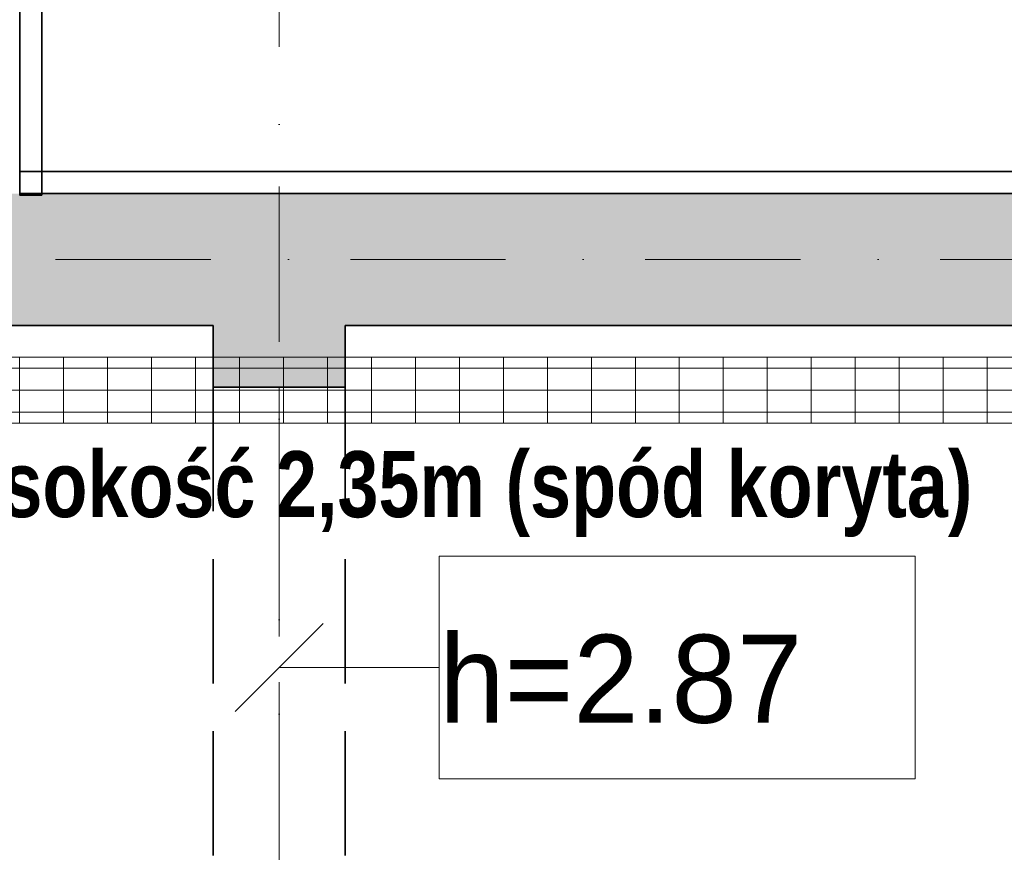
# Model space of a CAD drawing. Header units: millimetres. Extents: x 82175 to 237000, y 24756 to 471700.
# Tile 91 of 256: x 109700 to 111939, y 241211 to 243104. Entities that reach past the tile are written whole.
import ezdxf
from ezdxf.enums import TextEntityAlignment as Align

# ---------------------------------------------------------------- set-up
doc = ezdxf.new("R2010")
doc.units = ezdxf.units.MM
doc.linetypes.add('Krawędzie ukryte', pattern=[3.912222, 2.822222, -1.09])
doc.linetypes.add('Kropki i Kreski', pattern=[6.702778, 3.527778, -1.763889, 0, -1.411111])
for name, color, linetype, lineweight in [('!! kanał podpoaraperowy z gniazdami', 6, 'Continuous', 35), ('#_EL - opis', 7, 'Continuous', 20), ('2DE_PRO_Cblf304L', 30, 'Continuous', 15), ('CP_DETAL', 33, 'Continuous', 9)]:
    doc.layers.add(name, color=color, linetype=linetype, lineweight=lineweight)
for name, color, linetype in [('Konstrukcja - Belki', 8, 'Continuous'), ('Konstrukcja - Siatka mod', 8, 'Continuous'), ('Konstrukcja - Ściany nośne wew..P', 8, 'Continuous'), ('Opisy - Etykiety', 8, 'Continuous')]:
    doc.layers.add(name, color=color, linetype=linetype)
doc.styles.add('CP_ATTR', font='ARIAL.TTF')
doc.styles.add('OP_100', font='ARIALN.TTF', dxfattribs={"width": 0.8, "height": 20})
doc.styles.add('STYL_AUTOMATYCZNY_5', font='txt')

# ---------------------------------------------------------------- blocks, each defined once
blk = doc.blocks.new('2dcblf_korcf105v_b150_h105_j5jok0')
at = {"layer": 'CP_DETAL'}
h = blk.add_hatch(dxfattribs=at)
h.set_pattern_fill('_USER', color=256, scale=100, angle=90, style=0, pattern_type=0)
h.set_pattern_definition([(90, (-3e-14, 0), (-100, 6e-15), [])])
h.paths.add_polyline_path([(0, 75), (20100, 75), (20100, -75), (0, -75)])
for p, q in [((0, 75), (20100, 75)), ((0, -75), (20100, -75))]:
    blk.add_line(p, q)
for p, q in [((20100, 50), (0, 50)), ((0, 0), (20100, 0)), ((20100, -50), (0, -50))]:
    blk.add_line(p, q, dxfattribs=at)
at = {"linetype": 'ByBlock', "style": 'CP_ATTR', "flags": 9}
for tag in ['NAME', 'NUMBER', 'GROUP', 'ORDER-NO', 'PRODUCER', 'COUPLERS', 'MOUNTDIST', 'MOUNTINGS', 'OTHER', 'WEIGHT', 'DIVIDER', 'COVER']:
    blk.add_attdef(tag, text='', height=0.00005, dxfattribs=at).set_placement((-0.1, 0), align=Align.MIDDLE_LEFT)

msp = doc.modelspace()

# ---------------------------------------------------------------- hatches: boundary and pattern name
at = {"layer": 'Konstrukcja - Ściany nośne wew..P', "linetype": 'Continuous', "lineweight": 13}
for points in [[(112146.5, 242708.9), (109325.1, 242708.9), (109325.1, 242408.9), (112146.5, 242408.9)], [(110140, 242408.9), (110140, 242268.9), (110440, 242268.9), (110440, 242408.9)]]:
    msp.add_hatch(color=8, dxfattribs=at).paths.add_polyline_path(points)

# ---------------------------------------------------------------- linework, layer by layer
at = {"layer": '!! kanał podpoaraperowy z gniazdami'}
for points in [[(109700.6, 244543.6), (109700.6, 242705.5), (109750.6, 242705.5), (109750.6, 244543.6)], [(115402.9, 242758.9), (109700.6, 242758.9), (109700.6, 242708.9), (115402.9, 242708.9)]]:
    msp.add_lwpolyline(points, close=True, dxfattribs=at)
at = {"layer": 'Konstrukcja - Belki', "color": 8, "linetype": 'Krawędzie ukryte', "lineweight": 35, "ltscale": 100}
for p, q in [((110140, 242268.9), (110140, 240369.5)), ((110140, 242268.9), (110440, 242268.9)), ((110440, 242268.9), (110440, 240369.5))]:
    msp.add_line(p, q, dxfattribs=at)
at = {"layer": 'Konstrukcja - Belki', "color": 8, "linetype": 'Kropki i Kreski', "lineweight": 13, "ltscale": 100}
msp.add_line((110290, 242268.9), (110290, 240369.5), dxfattribs=at)
at = {"layer": 'Konstrukcja - Siatka mod', "color": 8, "linetype": 'Kropki i Kreski', "lineweight": 13, "ltscale": 100}
for p, q in [((110290, 250769.5), (110290, 233800)), ((93022.5, 242558.9), (122467, 242558.9))]:
    msp.add_line(p, q, dxfattribs=at)
at = {"layer": 'Konstrukcja - Ściany nośne wew..P', "color": 8, "linetype": 'Continuous', "lineweight": 35, "ltscale": 100, "flags": 128}
for points in [[(112146.5, 242708.9), (109700, 242708.9)], [(109325.1, 242408.9), (110140, 242408.9)], [(110140, 242408.9), (110140, 242268.9)], [(110440, 242408.9), (112146.5, 242408.9)], [(110440, 242268.9), (110440, 242408.9)], [(110140, 242268.9), (110440, 242268.9)]]:
    msp.add_lwpolyline(points, dxfattribs=at)
at = {"layer": 'Konstrukcja - Ściany nośne wew..P', "color": 8, "linetype": 'Krawędzie ukryte', "lineweight": 20, "ltscale": 100, "flags": 128}
for points in [[(113170, 242708.9), (109700, 242708.9)], [(107431.8, 242408.9), (110140, 242408.9)], [(110140, 242408.9), (110140, 242268.9)], [(110440, 242408.9), (116270, 242408.9)], [(110440, 242268.9), (110440, 242408.9)], [(110140, 242268.9), (110440, 242268.9)]]:
    msp.add_lwpolyline(points, dxfattribs=at)
at = {"layer": 'Opisy - Etykiety', "color": 8, "linetype": 'Continuous', "lineweight": 13, "ltscale": 100}
for p, q in [((111735.9, 241884.7), (110654.1, 241884.7)), ((110654.1, 241884.7), (110654.1, 241378.7)), ((111735.9, 241378.7), (111735.9, 241884.7)), ((110390, 241731.7), (110190, 241531.7)), ((110290, 241631.7), (110654.1, 241631.7)), ((110654.1, 241378.7), (111735.9, 241378.7))]:
    msp.add_line(p, q, dxfattribs=at)

# ---------------------------------------------------------------- block references
at = {"layer": '2DE_PRO_Cblf304L', "rotation": 180}
msp.add_blockref('2dcblf_korcf105v_b150_h105_j5jok0', (121582.7, 242262.2), dxfattribs=at)

# ---------------------------------------------------------------- texts
at = {"layer": '#_EL - opis', "insert": (106221.4, 242123.3), "char_height": 150, "width": 13225.251, "attachment_point": 1, "style": 'OP_100'}
msp.add_mtext('\\fArial|b1|i0|c238|p34;koryto kablowe 150H100 montowane na wysokość 2,35m (spód koryta)', dxfattribs=at)
at = {"layer": 'Opisy - Etykiety', "color": 8, "linetype": 'Continuous', "lineweight": 13, "insert": (110654.1, 241604.5), "char_height": 200.007, "attachment_point": 4, "style": 'STYL_AUTOMATYCZNY_5'}
msp.add_mtext('\\A1;{\\pql;\\fGeneva|b0|i0|c0|p0;\\W1.000000;h=\\fGeneva CE|b0|i0|c0|p0;\\H0.999967x;\\W1.000000;2.87}', dxfattribs=at)

doc.saveas('drawing.dxf')
